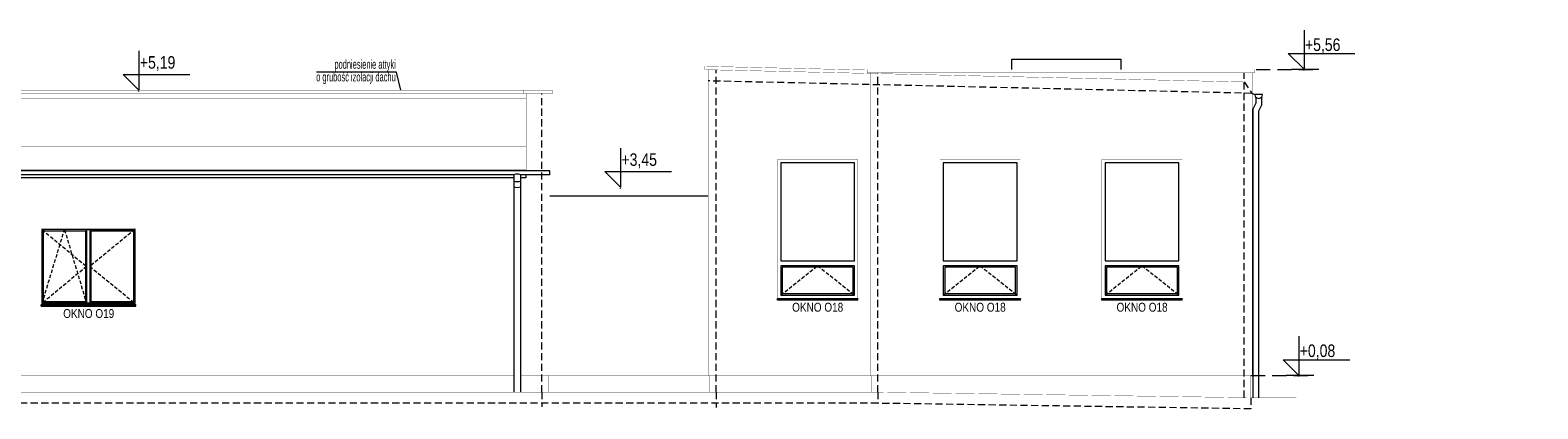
# Model space of a CAD drawing. Header units: millimetres. Extents: x 18880 to 99371, y -5529 to 27899.
# Tile 69 of 158: x 36805 to 39505, y 3994 to 4672. Entities that reach past the tile are written whole.
import ezdxf

# ---------------------------------------------------------------- set-up
doc = ezdxf.new("R2010")
doc.units = ezdxf.units.MM
doc.linetypes.add('DASHED', pattern=[19.05, 12.7, -6.35])
for name, color, linetype, lineweight in [('AA_HATCH', 252, 'Continuous', 0), ('AA_OPIS', 2, 'Continuous', 0), ('AA_WIDOK', 254, 'Continuous', 0), ('AA_WYMIAROWANIE_WEW', 253, 'Continuous', 0)]:
    doc.layers.add(name, color=color, linetype=linetype, lineweight=lineweight)
doc.styles.add('ARIAL', font='arial.ttf')
doc.styles.add('DIM07', font='romans.shx', dxfattribs={"width": 0.7})
doc.styles.add('Dimensions', font='arial.ttf', dxfattribs={"width": 0.8})
doc.dimstyles.new('Rzędne__wierzch', dxfattribs={"dimtxt": 15, "dimasz": 0.75, "dimexe": 8, "dimexo": 0, "dimgap": 0, "dimtad": 0, "dimjust": 2, "dimtih": 1, "dimtoh": 1, "dimlfac": 0.01, "dimzin": 1, "dimtxsty": 'Dimensions', "dimblk": 'KOTA', "dimcen": 0, "dimse1": 1, "dimse2": 1, "dimsd1": 1, "dimclrd": 256, "dimclre": 256, "dimclrt": 256, "dimazin": 0, "dimtfac": 1, "dimtofl": 0, "dimtmove": 2, "dimatfit": 2, "dimldrblk": 'NONE', "dimfxl": 1, "dimlwd": -1, "dimlwe": -1, "dimarcsym": 0})

# ---------------------------------------------------------------- blocks, each defined once
blk = doc.blocks.new('okno o18')
at = {"layer": 'AA_OPIS', "linetype": 'DASHED', "ltscale": 0.5}
blk.add_lwpolyline([(-138, -243), (-72, -190.5), (-6, -243)], dxfattribs=at)
at = {"layer": 'AA_WIDOK', "color": 255, "const_width": 0.3}
for points in [[(-144, -249), (-144, 0)], [(-144, 0), (0, 0)], [(0, 0), (0, -249)]]:
    blk.add_lwpolyline(points, dxfattribs=at)
at = {"layer": 'AA_WIDOK'}
for points in [[(-138, -6), (-138, -181.5)], [(-6, -6), (-138, -6)], [(-6, -181.5), (-6, -6)], [(-138, -181.5), (-6, -181.5)], [(-138, -190.5), (-138, -243)], [(-6, -190.5), (-138, -190.5)], [(-135.5, -193), (-135.5, -240.5)], [(-8.5, -193), (-135.5, -193)], [(-8.5, -240.5), (-8.5, -193)], [(-6, -243), (-6, -190.5)], [(-138, -243), (-6, -243)], [(-135.5, -240.5), (-8.5, -240.5)]]:
    blk.add_lwpolyline(points, dxfattribs=at)
at = {"layer": 'AA_WIDOK', "color": 4}
for points in [[(-144, -249.8), (-144, -249)], [(-144, -249), (0, -249)], [(0, -249.8), (-144, -249.8)], [(-144, -251.5), (-144, -249.8)], [(0, -251.5), (-144, -251.5)], [(-144, -252), (-144, -251.5)], [(0, -252), (-144, -252)], [(0, -249), (0, -249.8)], [(0, -251.5), (0, -249.8)], [(0, -252), (0, -251.5)]]:
    blk.add_lwpolyline(points, dxfattribs=at)
at = {"layer": 'AA_OPIS', "insert": (-72, -256.9), "char_height": 16, "width": 300, "attachment_point": 2, "style": 'ARIAL'}
blk.add_mtext('{\\W0.8;OKNO O18}', dxfattribs=at)
blk = doc.blocks.new('okno O19')
at = {"layer": 'AA_OPIS', "linetype": 'DASHED', "ltscale": 0.5}
for points in [[(-168, -2), (-88.6, -67.9), (-168, -134), (-128, -2), (-88.6, -133.9)], [(-2, -1.8), (-82.6, -67.9), (-2, -133.8)]]:
    blk.add_lwpolyline(points, dxfattribs=at)
at = {"layer": 'AA_WIDOK', "color": 255, "const_width": 0.3}
for points in [[(-170, -136), (-170, 0)], [(-170, 0), (0, 0)], [(0, 0), (0, -136)]]:
    blk.add_lwpolyline(points, dxfattribs=at)
at = {"layer": 'AA_WIDOK'}
for points in [[(-168, -2), (-2, -1.8)], [(-168, -134), (-168, -2)], [(-165.5, -4.5), (-90.5, -4.4)], [(-165.5, -131.5), (-165.5, -4.5)], [(-90.5, -4.4), (-90.5, -131.4)], [(-88.6, -1.9), (-88.6, -133.9)], [(-82.6, -1.9), (-82.6, -133.9)], [(-80.5, -4.4), (-4.5, -4.3)], [(-80.5, -131.4), (-80.5, -4.4)], [(-4.5, -4.3), (-4.5, -131.3)], [(-2, -1.8), (-2, -133.8)], [(-2, -133.8), (-168, -134)], [(-90.5, -131.4), (-165.5, -131.5)], [(-4.5, -131.3), (-80.5, -131.4)]]:
    blk.add_lwpolyline(points, dxfattribs=at)
at = {"layer": 'AA_WIDOK', "color": 4}
for points in [[(-170, -136), (-170, -136.8)], [(0, -136), (-170, -136)], [(-170, -136.8), (0, -136.8)], [(-170, -138.5), (-170, -136.8)], [(-170, -138.5), (0, -138.5)], [(-170, -139), (-170, -138.5)], [(-170, -139), (0, -139)], [(0, -136.8), (0, -136)], [(0, -138.5), (0, -136.8)], [(0, -139), (0, -138.5)]]:
    blk.add_lwpolyline(points, dxfattribs=at)
at = {"layer": 'AA_OPIS', "insert": (-84.6, -144.3), "char_height": 16, "width": 300, "attachment_point": 2, "style": 'ARIAL'}
blk.add_mtext('{\\W0.8;OKNO O19}', dxfattribs=at)
blk = doc.blocks.new('KOTA')
at = {"ltscale": 100}
blk.add_lwpolyline([(62.5, 0), (0, 0), (25, 25), (25, -81)], dxfattribs=at)
blk = doc.blocks.new('*D598')
at = {"layer": 'AA_WYMIAROWANIE_WEW', "transparency": 16777216}
blk.add_line((39086.2, 4599.7), (39086.2, 4600.9), dxfattribs=at)
at = {"layer": 'Defpoints', "color": 0, "transparency": 16777216}
for p in [(39086.2, 4602), (39095.9, 4602), (39611.3, 4045.5)]:
    blk.add_point(p, dxfattribs=at)
at = {"layer": 'AA_WYMIAROWANIE_WEW', "transparency": 16777216, "xscale": 1.125, "yscale": 1.125, "zscale": 1.125, "rotation": 90}
blk.add_blockref('KOTA', (39086.2, 4602), dxfattribs=at)
at = {"layer": 'AA_WYMIAROWANIE_WEW', "lineweight": 0, "transparency": 16777216, "insert": (39119.6, 4644), "char_height": 22.5, "attachment_point": 5, "style": 'Dimensions'}
blk.add_mtext('+5,56', dxfattribs=at)
blk = doc.blocks.new('_None')
blk = doc.blocks.new('*D599')
at = {"layer": 'AA_WYMIAROWANIE_WEW', "transparency": 16777216}
blk.add_line((39077, 4051.3), (39077, 4052.4), dxfattribs=at)
at = {"layer": 'Defpoints', "color": 0, "transparency": 16777216}
for p in [(39077, 4053.5), (39086.7, 4053.5), (39611.3, 4045.5)]:
    blk.add_point(p, dxfattribs=at)
at = {"layer": 'AA_WYMIAROWANIE_WEW', "transparency": 16777216, "xscale": 1.125, "yscale": 1.125, "zscale": 1.125, "rotation": 90}
blk.add_blockref('KOTA', (39077, 4053.5), dxfattribs=at)
at = {"layer": 'AA_WYMIAROWANIE_WEW', "lineweight": 0, "transparency": 16777216, "insert": (39110.3, 4095.6), "char_height": 22.5, "attachment_point": 5, "style": 'Dimensions'}
blk.add_mtext('+0,08', dxfattribs=at)
blk = doc.blocks.new('*D600')
at = {"layer": 'AA_WYMIAROWANIE_WEW', "transparency": 16777216}
blk.add_line((37862.1, 4388.3), (37862.1, 4389.5), dxfattribs=at)
at = {"layer": 'Defpoints', "color": 0, "transparency": 16777216}
for p in [(37862.1, 4390.6), (37871.8, 4390.6), (38387.2, 4045.5)]:
    blk.add_point(p, dxfattribs=at)
at = {"layer": 'AA_WYMIAROWANIE_WEW', "transparency": 16777216, "xscale": 1.125, "yscale": 1.125, "zscale": 1.125, "rotation": 90}
blk.add_blockref('KOTA', (37862.1, 4390.6), dxfattribs=at)
at = {"layer": 'AA_WYMIAROWANIE_WEW', "lineweight": 0, "transparency": 16777216, "insert": (37895.5, 4438.1), "char_height": 22.5, "attachment_point": 5, "style": 'Dimensions'}
blk.add_mtext('+3,45', dxfattribs=at)
blk = doc.blocks.new('*D601')
at = {"layer": 'AA_WYMIAROWANIE_WEW', "transparency": 16777216}
blk.add_line((36999.6, 4562.3), (36999.6, 4563.4), dxfattribs=at)
at = {"layer": 'Defpoints', "color": 0, "transparency": 16777216}
for p in [(36999.6, 4564.6), (37009.3, 4564.6), (37524.6, 4045.5)]:
    blk.add_point(p, dxfattribs=at)
at = {"layer": 'AA_WYMIAROWANIE_WEW', "transparency": 16777216, "xscale": 1.125, "yscale": 1.125, "zscale": 1.125, "rotation": 90}
blk.add_blockref('KOTA', (36999.6, 4564.6), dxfattribs=at)
at = {"layer": 'AA_WYMIAROWANIE_WEW', "lineweight": 0, "transparency": 16777216, "insert": (37032.9, 4612.3), "char_height": 22.5, "attachment_point": 5, "style": 'Dimensions'}
blk.add_mtext('+5,19', dxfattribs=at)

msp = doc.modelspace()

# ---------------------------------------------------------------- linework, layer by layer
at = {"layer": 'AA_OPIS'}
msp.add_lwpolyline([(37468.45026, 4564.57138), (37460.61559, 4597.03434), (37317.36083, 4597.03434)], dxfattribs=at)
at = {"layer": 'AA_WIDOK'}
for points in [[(38563.15638, 4601.97606), (38563.15638, 4619.97606), (38758.15638, 4619.97606), (38758.15638, 4601.97606)], [(38993.15638, 4558.97734), (38998.01981, 4556.86613)], [(34907.74668, 4408.07176), (37670.81155, 4408.07176)], [(36813.15638, 4407.97606), (36813.15638, 4408.07176)], [(37009.15638, 4407.97606), (37009.15638, 4408.07176)], [(37026.15638, 4407.97606), (37026.15638, 4408.07176)], [(37682.81155, 4408.07176), (37693.15638, 4408.07176)], [(37693.15638, 4408.07176), (37693.15638, 4412.97606)], [(37735.15638, 4416.47606), (37735.15638, 4419.97606)], [(37735.15638, 4413.91389), (37735.15638, 4416.47606)], [(37735.15638, 4412.97606), (37735.15638, 4413.91389)], [(37735.15638, 4375.54791), (38019.15638, 4375.54791)]]:
    msp.add_lwpolyline(points, dxfattribs=at)
at = {"layer": 'AA_WIDOK', "color": 4, "const_width": 0.5}
for points in [[(38309.15638, 4594.62281), (38013.15795, 4601.39107), (38013.15795, 4607.39263), (38304.15638, 4600.73871)], [(38979.15638, 4579.30269), (38013.15795, 4601.39107)], [(38304.15638, 4601.97606), (38998.01981, 4601.97606)], [(38304.15638, 4595.97606), (38304.15638, 4601.97606)], [(38304.15638, 4595.97606), (38998.01981, 4595.97606)], [(38998.01981, 4595.97606), (38998.01981, 4601.97606)], [(35502.15638, 4564.57138), (37688.09451, 4564.57138)], [(37688.09451, 4564.57138), (37740.09235, 4564.57138)], [(37688.09451, 4558.57138), (37688.09451, 4564.57138)], [(37740.09235, 4564.57138), (37740.15663, 4564.57138)], [(37740.09235, 4558.57138), (37740.09235, 4564.57138)], [(37740.15663, 4558.57138), (37740.15663, 4564.57138)], [(36267.15638, 4558.57138), (37688.09451, 4558.57138)], [(37688.09451, 4558.57138), (37740.09235, 4558.57138)], [(37740.09235, 4558.57138), (37740.15663, 4558.57138)], [(37735.15638, 4390.58084), (38019.15638, 4390.58084)], [(38019.15638, 4387.54791), (37735.15638, 4387.54791)]]:
    msp.add_lwpolyline(points, dxfattribs=at)
at = {"layer": 'AA_WIDOK', "const_width": 0.5}
for points in [[(38019.15638, 4053.54791), (38019.15638, 4601.25391)], [(38309.15638, 4053.54791), (38309.15638, 4595.97606)], [(38993.15638, 4053.54791), (38993.15638, 4595.97606)], [(37693.15638, 4548.97606), (36267.15638, 4548.97606)], [(37693.15638, 4423.42399), (37693.15638, 4558.57138)], [(37735.15638, 4053.54791), (37735.15638, 4558.57138)], [(34887.15638, 4464.27068), (37693.15638, 4464.27068)], [(34887.15638, 4423.02399), (37693.15638, 4423.02399)], [(37693.15638, 4423.02399), (37693.15638, 4423.42399)], [(37693.15638, 4419.97606), (37693.15638, 4423.02399)], [(35479.15638, 4053.54791), (37670.81155, 4053.54791)], [(37735.15638, 4053.54791), (37682.81155, 4053.54791)], [(37733.15638, 4023.54791), (37733.15638, 4053.54791)], [(38019.15638, 4053.54791), (37735.15638, 4053.54791)], [(38309.15638, 4053.54791), (38019.15638, 4053.54791)], [(38021.15638, 4023.54791), (38021.15638, 4053.54791)], [(38309.15638, 4053.54791), (38993.15638, 4053.54791)], [(38311.15638, 4023.54791), (38311.15638, 4053.54791)], [(38991.15638, 4013.54791), (38991.15638, 4053.54791)]]:
    msp.add_lwpolyline(points, dxfattribs=at)
at = {"layer": 'AA_WIDOK', "color": 8, "linetype": 'DASHED'}
for points in [[(38033.15638, 4023.54791), (38033.15638, 4600.93379)], [(38323.15638, 4023.54791), (38323.15638, 4595.97606)], [(38979.15638, 4013.54791), (38979.15638, 4595.97606)], [(38993.15638, 4558.97734), (38019.15638, 4581.24868)], [(38979.15638, 4579.30269), (38993.15638, 4558.97734)], [(37721.15638, 4023.54791), (37721.15638, 4558.57138)], [(38323.15638, 4003.54791), (35479.15638, 4003.54791), (35479.15638, 4023.54791)], [(37721.15638, 4023.54791), (37721.15638, 3997.16408)], [(38033.15638, 4023.54791), (38033.15638, 3996.2757)], [(38323.15638, 4023.54791), (38323.15638, 4003.54791)], [(38991.15638, 4013.54791), (38991.15638, 3993.54791), (38323.15638, 4003.54791)]]:
    msp.add_lwpolyline(points, dxfattribs=at)
at = {"layer": 'AA_WIDOK', "color": 251, "linetype": 'DASHED', "lineweight": 0, "ltscale": 2}
for points in [[(39000.40492, 4601.97606), (39111.22869, 4601.97606)], [(38991.15638, 4053.54791), (39101.98015, 4053.54791)]]:
    msp.add_lwpolyline(points, dxfattribs=at)
at = {"layer": 'AA_WIDOK', "color": 1, "lineweight": 0, "ltscale": 0.1, "const_width": 2}
for points in [[(39113.22952, 4601.97606), (39063.22952, 4601.97606)], [(39103.98098, 4053.54791), (39053.98098, 4053.54791)]]:
    msp.add_lwpolyline(points, dxfattribs=at)
at = {"layer": 'AA_WIDOK', "color": 4}
for points in [[(39000.01981, 4541.14588), (38994.57242, 4530.46673)], [(38998.01981, 4556.86613), (38998.95763, 4553.36613)], [(39005.01981, 4556.86613), (38998.01981, 4556.86613)], [(38998.95763, 4553.36613), (39001.51981, 4550.80395)], [(39000.01981, 4552.30395), (39000.01981, 4541.14588)], [(39001.51981, 4550.80395), (39005.01981, 4549.86613)], [(39010.01981, 4538.00335), (39004.57242, 4527.3242)], [(39012.01981, 4556.86613), (39005.01981, 4556.86613)], [(39005.01981, 4549.86613), (39008.51981, 4550.80395)], [(39008.51981, 4550.80395), (39011.08198, 4553.36613)], [(39010.01981, 4552.30395), (39010.01981, 4538.00335)], [(39011.08198, 4553.36613), (39012.01981, 4556.86613)], [(38994.57242, 4530.46673), (38994.57242, 4013.54791)], [(39004.57242, 4527.3242), (39004.57242, 4013.54791)], [(37735.15638, 4419.97606), (34887.15638, 4419.97606)], [(37670.81155, 4412.97606), (34907.74668, 4412.97606)], [(37670.81155, 4412.97606), (37670.81155, 4023.54791)], [(37735.15638, 4412.97606), (37682.81155, 4412.97606)], [(37682.81155, 4412.97606), (37682.81155, 4402.68455)], [(37682.81155, 4412.97606), (37682.81155, 4023.54791)]]:
    msp.add_lwpolyline(points, dxfattribs=at)
for points in [[(37682.81155, 4412.97606, 0.2262302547), (37670.81155, 4412.97606, -1)], [(37682.81155, 4401.64186, -0.2262302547), (37670.81155, 4401.64186, 1)], [(37682.81155, 4390.96271, -0.2262302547), (37670.81155, 4390.96271, 1)]]:
    msp.add_lwpolyline(points, format="xyb", dxfattribs=at)
at = {"layer": 'AA_WIDOK', "color": 3, "const_width": 0.5}
for points in [[(34101.17958, 4023.54791), (38311.15638, 4023.54791)], [(38311.15638, 4023.54791), (38991.15638, 4013.54791)], [(38991.15638, 4013.54791), (39072.36058, 4013.54791)]]:
    msp.add_lwpolyline(points, dxfattribs=at)

# ---------------------------------------------------------------- block references
at = {"layer": 'AA_HATCH'}
for name, p in [('okno o18', (38287.15638, 4440.54791)), ('okno o18', (38578.15638, 4440.54791)), ('okno o18', (38868.15638, 4440.54791)), ('okno O19', (36994.15422, 4316.73231))]:
    msp.add_blockref(name, p, dxfattribs=at)

# ---------------------------------------------------------------- texts
at = {"layer": 'AA_OPIS', "insert": (37459.45233, 4575.57152), "char_height": 16, "width": 151.2593731, "attachment_point": 9, "line_spacing_factor": 0.85, "style": 'DIM07'}
msp.add_mtext('{\\fArial Narrow|b0|i0|c238|p34;podniesienie attyki\\Po grubość izolacji dachu}', dxfattribs=at)

# ---------------------------------------------------------------- dimensions: what is measured, and where the dimension line sits
at = {"layer": 'AA_WYMIAROWANIE_WEW', "lineweight": 0}
for base, p1, p2, picture, middle in [((39086.22869, 4601.97606), (39611.31122, 4045.48552), (39095.94063, 4601.97606), '*D598', (39119.5656, 4643.99366)), ((36999.55661, 4564.57138), (37524.63914, 4045.48552), (37009.26855, 4564.57138), '*D601', (37032.89352, 4612.31678)), ((37862.13763, 4390.58084), (38387.22016, 4045.48552), (37871.84957, 4390.58084), '*D600', (37895.47454, 4438.08771)), ((39076.98015, 4053.54791), (39611.31122, 4045.48552), (39086.69209, 4053.54791), '*D599', (39110.31706, 4095.5655))]:
    dim = msp.add_linear_dim(base=base, p1=p1, p2=p2, angle=90, dimstyle='Rzędne__wierzch', override={"dimscale": 1.5, "dimpost": '+<>'}, dxfattribs=at)
    dim.commit()
    dim.dimension.update_dxf_attribs({"geometry": picture, "text_midpoint": middle, "dimtype": 160})

doc.saveas('drawing.dxf')
